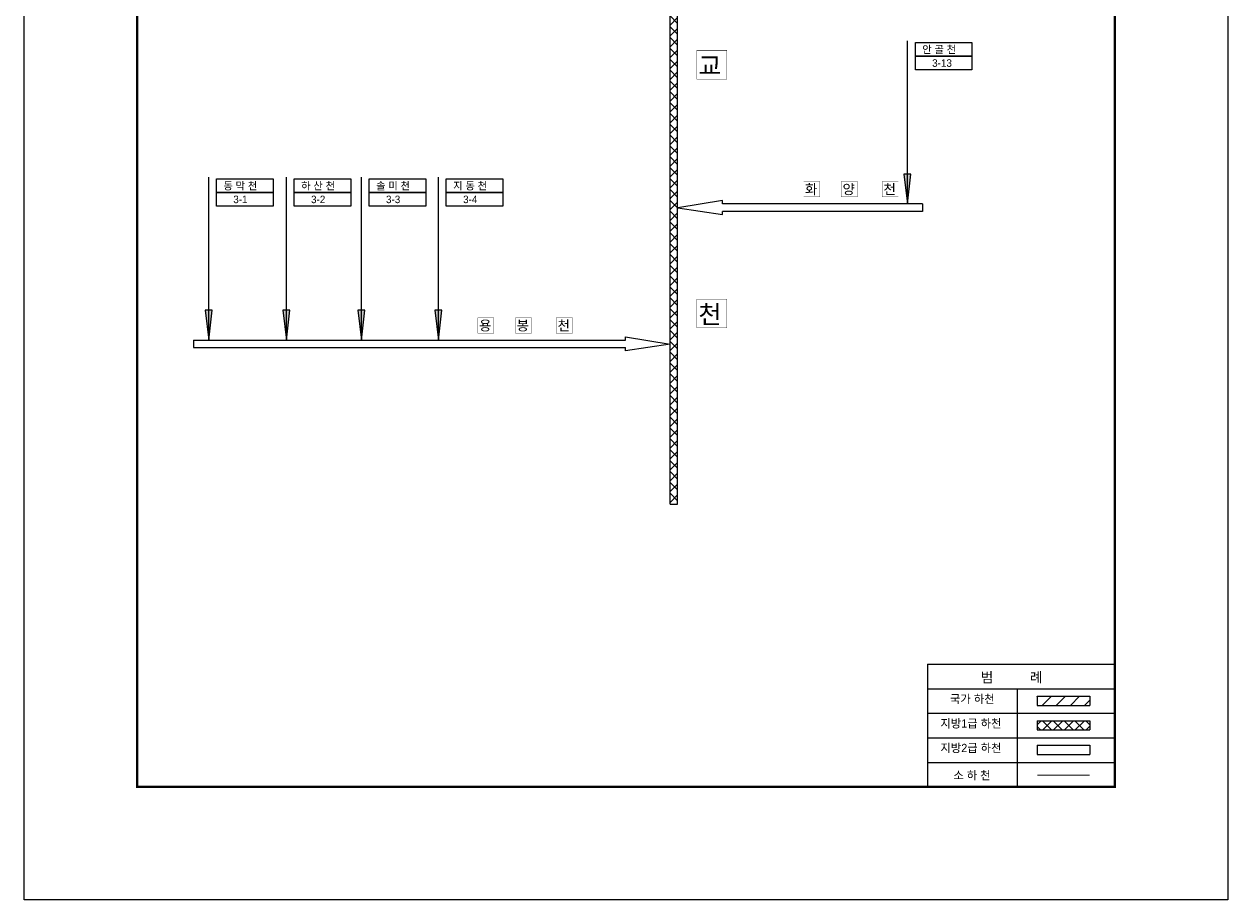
# Model space of a CAD drawing. Header units: millimetres. Extents: x 86260 to 374702, y -67927 to -24417.
# Tile 4 of 19: x 139316 to 164223, y -62317 to -44188. Entities that reach past the tile are written whole.
import ezdxf

# ---------------------------------------------------------------- set-up
doc = ezdxf.new("R2010")
doc.units = ezdxf.units.MM
doc.layers.get('DEFPOINTS').update_dxf_attribs({"color": 60})
for name, color, linetype in [('국가하천', 5, 'Continuous'), ('금회하천', 20, 'Continuous'), ('범례박스', 7, 'Continuous'), ('지방1급하천', 221, 'Continuous'), ('지방2급하천', 4, 'Continuous'), ('하천명', 7, 'Continuous'), ('행정구역명', 80, 'Continuous')]:
    doc.layers.add(name, color=color, linetype=linetype)
doc.styles.add('한글', font='Dotum.ttf')

msp = doc.modelspace()

# ---------------------------------------------------------------- hatches: boundary and pattern name
at = {"layer": '국가하천'}
h = msp.add_hatch(dxfattribs=at)
h.set_pattern_fill('ANSI37', color=6, scale=50, style=0)
h.paths.add_polyline_path([(152764, -37522), (152610, -38445), (152682, -38445), (152682, -47785), (152837, -47785), (152837, -38445), (152904, -38445)])
h = msp.add_hatch(dxfattribs=at)
h.set_pattern_fill('ANSI31', color=256, scale=65, style=0)
h.set_pattern_definition([(45, (20407.6, -77435.22), (-145.92916, 145.92916), [])])
h.paths.add_polyline_path([(160276, -58102), (160276, -58291), (161367, -58291), (161367, -58102)])
at = {"layer": '금회하천'}
h = msp.add_hatch(color=256, dxfattribs=at)
h.paths.add_polyline_path([(157665, -47292), (157597, -47292), (157597, -47910)])
h.paths.add_polyline_path([(157597, -47910), (157597, -47292), (157520, -47292)])
h = msp.add_hatch(color=256, dxfattribs=at)
h.paths.add_polyline_path([(143205, -50113), (143137, -50113), (143137, -50732)])
h.paths.add_polyline_path([(143137, -50732), (143137, -50113), (143060, -50113)])
h = msp.add_hatch(color=256, dxfattribs=at)
h.paths.add_polyline_path([(144814, -50113), (144746, -50113), (144746, -50732)])
h.paths.add_polyline_path([(144746, -50732), (144746, -50113), (144669, -50113)])
h = msp.add_hatch(color=256, dxfattribs=at)
h.paths.add_polyline_path([(146365, -50113), (146297, -50113), (146297, -50732)])
h.paths.add_polyline_path([(146297, -50732), (146297, -50113), (146220, -50113)])
h = msp.add_hatch(color=256, dxfattribs=at)
h.paths.add_polyline_path([(147960, -50113), (147892, -50113), (147892, -50732)])
h.paths.add_polyline_path([(147892, -50732), (147892, -50113), (147815, -50113)])
at = {"layer": '지방1급하천'}
h = msp.add_hatch(dxfattribs=at)
h.set_pattern_fill('ANSI37', color=256, scale=50, style=0)
h.paths.add_polyline_path([(152682, -54124), (152837, -54124), (152837, -47785), (152682, -47785)])
h = msp.add_hatch(dxfattribs=at)
h.set_pattern_fill('ANSI37', color=256, scale=50, style=0)
h.set_pattern_definition([(45, (53055.7, 0), (-112.2532, 112.2532), []), (135, (53055.7, 0), (-112.2532, -112.2532), [])])
h.paths.add_polyline_path([(160276, -58610), (160276, -58798), (161367, -58798), (161367, -58610)])

# ---------------------------------------------------------------- linework, layer by layer
for const_width in [50, 30]:
    msp.add_lwpolyline([(141657, -31333), (161883, -31333), (161883, -59976), (141657, -59976)], close=True, dxfattribs=dict(const_width=const_width))
for points in [[(157757, -44572), (158928, -44572), (158928, -44853), (157757, -44853)], [(157757, -44853), (158928, -44853), (158928, -45134), (157757, -45134)], [(143296, -47394), (144467, -47394), (144467, -47674), (143296, -47674)], [(144906, -47394), (146077, -47394), (146077, -47674), (144906, -47674)], [(146457, -47394), (147627, -47394), (147627, -47674), (146457, -47674)], [(148051, -47394), (149222, -47394), (149222, -47674), (148051, -47674)], [(143296, -47674), (144467, -47674), (144467, -47955), (143296, -47955)], [(144906, -47674), (146077, -47674), (146077, -47955), (144906, -47955)], [(146457, -47674), (147627, -47674), (147627, -47955), (146457, -47955)], [(148051, -47674), (149222, -47674), (149222, -47955), (148051, -47955)]]:
    msp.add_lwpolyline(points, close=True)
at = {"layer": 'DEFPOINTS', "color": 62}
msp.add_lwpolyline([(139316, -27781), (164223, -27781), (164223, -62317), (139316, -62317)], close=True, dxfattribs=at)
at = {"layer": '국가하천'}
for points in [[(160276, -58102), (161367, -58102)], [(160276, -58102), (160276, -58291)], [(161367, -58102), (161367, -58291)], [(160276, -58291), (161367, -58291)]]:
    msp.add_lwpolyline(points, dxfattribs=at)
at = {"layer": '금회하천'}
for points in [[(157597, -47910), (157597, -44534)], [(157597, -47910), (157665, -47292), (157520, -47292), (157597, -47910)], [(143137, -50732), (143137, -47355)], [(144746, -50732), (144746, -47355)], [(146297, -50732), (146297, -47355)], [(147892, -50732), (147892, -47355)], [(143137, -50732), (143205, -50113), (143060, -50113), (143137, -50732)], [(144746, -50732), (144814, -50113), (144669, -50113), (144746, -50732)], [(146297, -50732), (146365, -50113), (146220, -50113), (146297, -50732)], [(147892, -50732), (147960, -50113), (147815, -50113), (147892, -50732)]]:
    msp.add_lwpolyline(points, dxfattribs=at)
at = {"layer": '금회하천', "linetype": 'Continuous', "const_width": 20.8, "flags": 128}
msp.add_lwpolyline([(160279, -59736), (161364, -59736)], dxfattribs=at)
at = {"layer": '범례박스'}
for p, q in [((158009, -57439), (161883, -57439)), ((158009, -57439), (158009, -59976)), ((158009, -57947), (161883, -57947)), ((159865, -57947), (159865, -59976)), ((158009, -58454), (161883, -58454)), ((158009, -58961), (161883, -58961)), ((158009, -59469), (161883, -59469)), ((158009, -59976), (161883, -59976)), ((158009, -59976), (161883, -59976)), ((158009, -59976), (161883, -59976)), ((158009, -59976), (161883, -59976)), ((158009, -59976), (161883, -59976)), ((158009, -59976), (161883, -59976)), ((158009, -59976), (161883, -59976)), ((158009, -59976), (161883, -59976))]:
    msp.add_line(p, q, dxfattribs=at)
for points, const_width in [([(161883, -57244), (161883, -59976)], 16), ([(158009, -57439), (161883, -57439)], 20.8), ([(158009, -57439), (158009, -59976)], 20.8), ([(158009, -59976), (161883, -59976)], 20.8)]:
    msp.add_lwpolyline(points, dxfattribs=dict(at, const_width=const_width))
at = {"layer": '지방1급하천'}
msp.add_line((152682, -54124), (152837, -54124), dxfattribs=at)
for points in [[(152682, -54124), (152682, -38445)], [(152837, -54124), (152837, -38445)], [(160276, -58610), (161367, -58610)], [(160276, -58610), (160276, -58798)], [(161367, -58610), (161367, -58798)], [(160276, -58798), (161367, -58798)]]:
    msp.add_lwpolyline(points, dxfattribs=at)
at = {"layer": '지방2급하천'}
for p, q in [((157905, -47910), (157905, -48065)), ((142823, -50732), (142823, -50886))]:
    msp.add_line(p, q, dxfattribs=at)
for points in [[(153768, -47910), (153768, -47838), (152845, -47991)], [(152845, -47991), (153768, -48131), (153768, -48065)], [(157905, -47910), (153768, -47910)], [(157905, -48065), (153768, -48065)], [(142823, -50732), (151759, -50732)], [(151759, -50732), (151759, -50659), (152682, -50813)], [(142823, -50886), (151759, -50886)], [(152682, -50813), (151759, -50953), (151759, -50886)], [(160276, -59117), (161367, -59117)], [(160276, -59117), (160276, -59306)], [(161367, -59117), (161367, -59306)], [(160276, -59306), (161367, -59306)]]:
    msp.add_lwpolyline(points, dxfattribs=at)
at = {"layer": '하천명'}
for points, const_width in [([(153236, -44733), (153856, -44733), (153856, -45327), (153236, -45327)], 9.78), ([(155445, -47445), (155779, -47445), (155779, -47764), (155445, -47764)], 5.27), ([(156223, -47445), (156557, -47445), (156557, -47764), (156223, -47764)], 5.27), ([(157070, -47445), (157404, -47445), (157404, -47764), (157070, -47764)], 5.27), ([(153236, -49882), (153856, -49882), (153856, -50475), (153236, -50475)], 9.78), ([(148703, -50267), (149036, -50267), (149036, -50586), (148703, -50586)], 5.27), ([(149481, -50267), (149815, -50267), (149815, -50586), (149481, -50586)], 5.27), ([(150327, -50267), (150661, -50267), (150661, -50586), (150327, -50586)], 5.27)]:
    msp.add_lwpolyline(points, close=True, dxfattribs=dict(at, const_width=const_width))

# ---------------------------------------------------------------- texts
at = {"layer": '하천명', "style": '한글'}
for s, height, p in [('안 골 천', 156, (157899, -44792, 312)), ('교', 380, (153267, -45241, 760)), ('3-13', 156, (158104, -45073, 312)), ('동 막 천', 156, (143439, -47614, 312)), ('하 산 천', 156, (145048, -47614, 312)), ('솔 미 천', 156, (146599, -47614, 312)), ('지 동 천', 156, (148194, -47614, 312)), ('화', 205, (155471, -47709, 410)), ('양', 205, (156249, -47709, 410)), ('천', 205, (157096, -47709, 410)), ('3-1', 156, (143644, -47895, 312)), ('3-2', 156, (145253, -47895, 312)), ('3-3', 156, (146804, -47895, 312)), ('3-4', 156, (148399, -47895, 312)), ('천', 380, (153267, -50389, 760)), ('용', 205, (148729, -50530, 410)), ('봉', 205, (149507, -50530, 410)), ('천', 205, (150353, -50530, 410))]:
    msp.add_text(s, height=height, dxfattribs=at).set_placement(p)
at = {"layer": '행정구역명', "color": 0, "linetype": 'Continuous', "style": '한글'}
for s, height, p in [('범          례', 208, (159109, -57814)), ('국가 하천', 171.6, (158472, -58244)), ('지방1급 하천', 171.6, (158275, -58751)), ('지방2급 하천', 171.6, (158275, -59258)), ('소 하 천', 171.6, (158542, -59826))]:
    msp.add_text(s, height=height, dxfattribs=at).set_placement(p)

doc.saveas('drawing.dxf')
